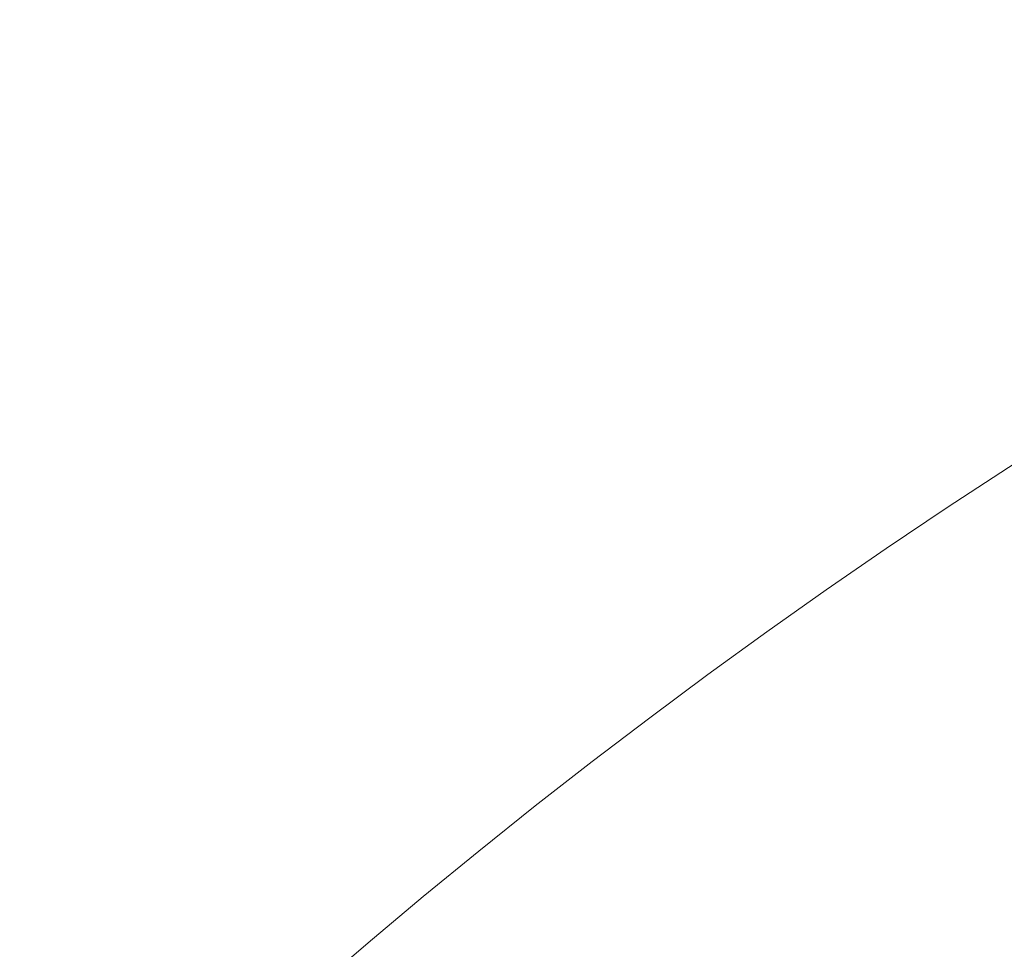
# Model space of a CAD drawing. Header units: inches. Extents: x 1352 to 2050, y -1711 to -1289.
# Tile 251 of 256: x 1796.522 to 1796.782, y -1507.307 to -1507.062. Entities that reach past the tile are written whole.
import ezdxf

# ---------------------------------------------------------------- set-up
doc = ezdxf.new("R2010")
doc.units = ezdxf.units.IN
doc.header["$MEASUREMENT"] = 0
doc.layers.add('图层 1', color=7, linetype='Continuous')

# ---------------------------------------------------------------- blocks, each defined once
blk = doc.blocks.new('block 16')
at = {"layer": '图层 1', "lineweight": 0}
for points, knots in [([(1802.31479, -1507.2403), (1802.31479, -1507.2403), (1795.86144, -1503.4724), (1795.86144, -1503.4724), (1795.83181, -1503.45483), (1795.81355, -1503.42382), (1795.81424, -1503.38868), (1795.81493, -1503.35423), (1795.83388, -1503.32254), (1795.86489, -1503.30669), (1795.86489, -1503.30669), (1796.22249, -1503.11583), (1796.22249, -1503.11583), (1796.26865, -1503.09172), (1796.32584, -1503.10929), (1796.35065, -1503.15545), (1796.37511, -1503.20196), (1796.35754, -1503.25915), (1796.31137, -1503.28361), (1796.31137, -1503.28361), (1796.10398, -1503.39419), (1796.10398, -1503.39419), (1796.10398, -1503.39419), (1802.41091, -1507.07631), (1802.41091, -1507.07631), (1802.45604, -1507.10284), (1802.4712, -1507.16037), (1802.44467, -1507.20619), (1802.41815, -1507.25132), (1802.36027, -1507.26683), (1802.31479, -1507.2403)], [0, 0, 0, 0, 1, 1, 1, 2, 2, 2, 3, 3, 3, 4, 4, 4, 5, 5, 5, 6, 6, 6, 7, 7, 7, 8, 8, 8, 9, 9, 9, 10, 10, 10, 10]), ([(1796.94458, -1507.30403), (1796.31137, -1507.66267), (1796.06539, -1508.49707), (1796.06677, -1509.21985), (1796.06677, -1509.21985), (1796.06746, -1509.29427), (1796.06746, -1509.29427), (1796.06884, -1509.34629), (1796.02681, -1509.38969), (1795.97444, -1509.39107), (1795.92242, -1509.39245), (1795.87867, -1509.35076), (1795.87763, -1509.2984), (1795.87763, -1509.2984), (1795.8766, -1509.21985), (1795.8766, -1509.21985), (1795.87798, -1508.46159), (1796.12465, -1507.55863), (1796.85018, -1507.13936), (1796.89566, -1507.11352), (1796.95354, -1507.12937), (1796.97972, -1507.17484), (1797.0059, -1507.22032), (1796.99005, -1507.2782), (1796.94458, -1507.30403)], [0, 0, 0, 0, 1, 1, 1, 2, 2, 2, 3, 3, 3, 4, 4, 4, 5, 5, 5, 6, 6, 6, 7, 7, 7, 8, 8, 8, 8])]:
    blk.add_open_spline(points, degree=3, knots=knots, dxfattribs=at)
blk = doc.blocks.new('block 9')
at = {"layer": '图层 1'}
blk.add_blockref('block 16', (0, 0), dxfattribs=at)
blk = doc.blocks.new('block 2')
at = {"layer": '图层 1'}
blk.add_blockref('block 9', (0, 0), dxfattribs=at)

msp = doc.modelspace()

# ---------------------------------------------------------------- block references
at = {"layer": '图层 1'}
msp.add_blockref('block 2', (0, 0), dxfattribs=at)

doc.saveas('drawing.dxf')
